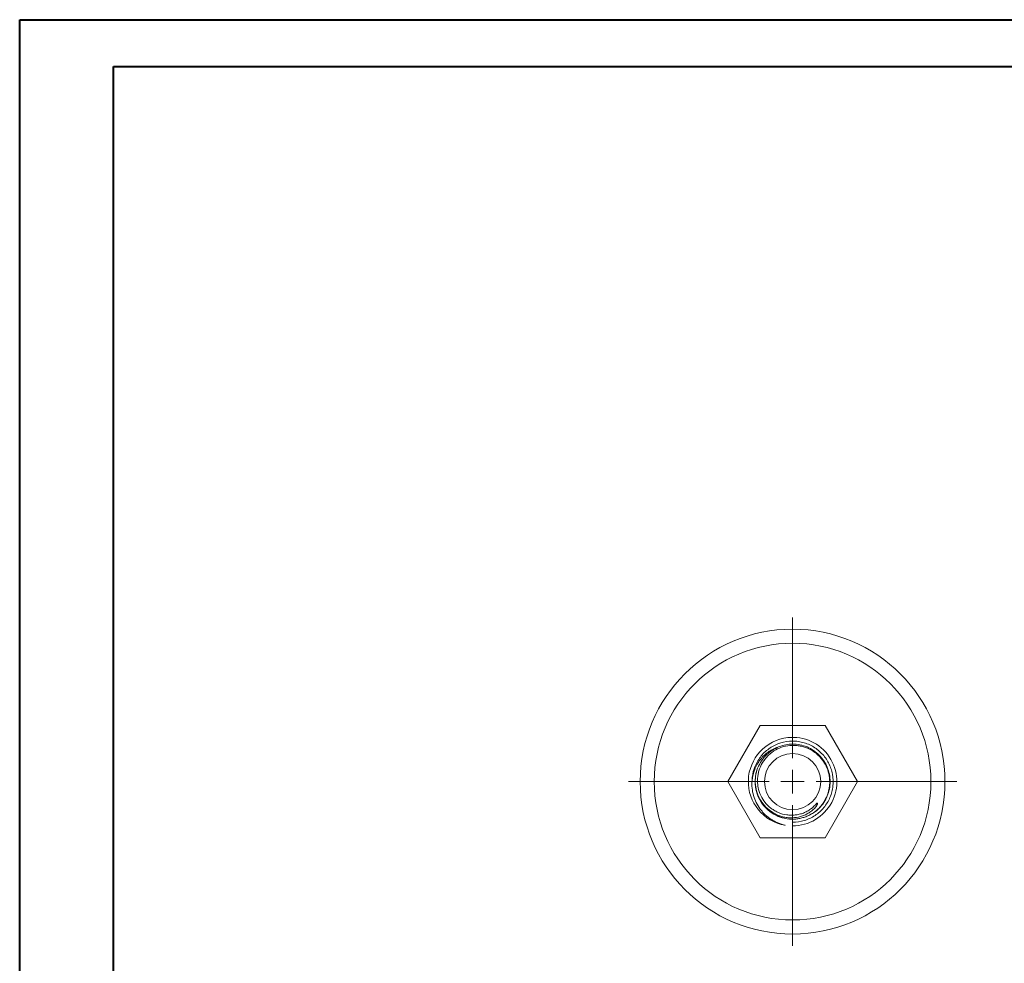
# Model space of a CAD drawing. Header units: millimetres. Extents: x 0 to 210, y 0 to 297.
# Tile 5 of 8: x 0 to 105, y 197 to 297. Entities that reach past the tile are written whole.
import ezdxf

# ---------------------------------------------------------------- set-up
doc = ezdxf.new("R2010")
doc.units = ezdxf.units.MM

# ---------------------------------------------------------------- blocks, each defined once
blk = doc.blocks.new('SW_CENTERMARKSYMBOL_0')
at = {"color": 0, "linetype": 'Continuous', "lineweight": 0}
for p, q in [((0, 2.5), (0, 17.5)), ((0, 0), (0, 1.25)), ((-2.5, 0), (-17.5, 0)), ((0, 0), (-1.25, 0)), ((0, 0), (0, -1.25)), ((0, 0), (1.25, 0)), ((2.5, 0), (17.5, 0)), ((0, -2.5), (0, -17.5))]:
    blk.add_line(p, q, dxfattribs=at)

msp = doc.modelspace()

# ---------------------------------------------------------------- linework, layer by layer
at = {"color": 7, "linetype": 'Continuous', "lineweight": 40}
for p, q in [((0.08, 0.21), (0.08, 297.21)), ((0.08, 297.21), (210.08, 297.21)), ((10.08, 292.21), (205.08, 292.21)), ((10.08, 5.21), (10.08, 292.21))]:
    msp.add_line(p, q, dxfattribs=at)
at = {"color": 7, "linetype": 'Continuous', "lineweight": 15}
for p, q in [((79.04, 221.99), (75.58, 215.99)), ((85.97, 221.99), (79.04, 221.99)), ((89.43, 215.99), (85.97, 221.99)), ((75.58, 215.99), (79.04, 209.99)), ((85.97, 209.99), (89.43, 215.99)), ((82.5, 211.99), (82.5, 211.27)), ((79.04, 209.99), (85.97, 209.99))]:
    msp.add_line(p, q, dxfattribs=at)
for radius in [16.25, 14.75, 3]:
    msp.add_circle((82.5, 215.99), radius, dxfattribs=at)
for radius, start, end in [(4.72, 96.2491, 260.3942), (4.72, 270, 96.2491), (4, 162.1421, 245.6624)]:
    msp.add_arc((82.5, 215.99), radius, start, end, dxfattribs=at)
for points, knots in [([(78.18, 216.11), (78.19, 216.54), (78.27, 216.96), (78.53, 217.75), (78.73, 218.13), (79.22, 218.83), (79.51, 219.14), (80.01, 219.52), (80.18, 219.64), (80.54, 219.85), (80.74, 219.94), (81.33, 220.17), (81.75, 220.26), (82.38, 220.31), (82.59, 220.31), (83, 220.29), (83.21, 220.26), (83.84, 220.12), (84.24, 219.97), (84.79, 219.66), (84.97, 219.55), (85.3, 219.29), (85.45, 219.15), (85.9, 218.7), (86.15, 218.35), (86.44, 217.79), (86.52, 217.59), (86.66, 217.2), (86.71, 217), (86.83, 216.37), (86.85, 215.94), (86.78, 215.31), (86.74, 215.1), (86.64, 214.7), (86.57, 214.5), (86.33, 213.92), (86.1, 213.55), (85.69, 213.06), (85.55, 212.91), (85.23, 212.63), (85.07, 212.5), (84.55, 212.15), (84.16, 211.97), (83.34, 211.72), (82.92, 211.66), (82.5, 211.66)], [0, 0, 0, 0, 0.0625, 0.0625, 0.125, 0.125, 0.1875, 0.1875, 0.21875, 0.21875, 0.25, 0.25, 0.3125, 0.3125, 0.34375, 0.34375, 0.375, 0.375, 0.4375, 0.4375, 0.46875, 0.46875, 0.5, 0.5, 0.5625, 0.5625, 0.59375, 0.59375, 0.625, 0.625, 0.6875, 0.6875, 0.71875, 0.71875, 0.75, 0.75, 0.8125, 0.8125, 0.84375, 0.84375, 0.875, 0.875, 0.9375, 0.9375, 1, 1, 1, 1]), ([(78.18, 216.11), (78.22, 216.52), (78.32, 216.92), (78.54, 217.49), (78.63, 217.67), (78.84, 218.03), (78.95, 218.19), (79.2, 218.51), (79.34, 218.67), (79.64, 218.95), (79.8, 219.07), (80.14, 219.3), (80.31, 219.41), (80.68, 219.59), (80.88, 219.66), (81.07, 219.72)], [0, 0, 0, 0, 0.25, 0.25, 0.375, 0.375, 0.5, 0.5, 0.625, 0.625, 0.75, 0.75, 0.875, 0.875, 1, 1, 1, 1]), ([(81.07, 219.72), (80.79, 219.61), (80.53, 219.48), (80.03, 219.14), (79.8, 218.95), (79.39, 218.51), (79.22, 218.28), (78.91, 217.76), (78.79, 217.49), (78.62, 216.92), (78.56, 216.62), (78.51, 216.03), (78.52, 215.73), (78.61, 215.14), (78.69, 214.85), (78.91, 214.3), (79.05, 214.03), (79.39, 213.54), (79.59, 213.32), (80.04, 212.92), (80.28, 212.75), (80.67, 212.53), (80.8, 212.47), (81.08, 212.36), (81.22, 212.31), (81.51, 212.23), (81.65, 212.2), (81.95, 212.15), (82.1, 212.14), (82.55, 212.13), (82.84, 212.15), (83.28, 212.25), (83.42, 212.29), (83.7, 212.39), (83.84, 212.45), (84.1, 212.58), (84.23, 212.66), (84.48, 212.82), (84.6, 212.92), (84.82, 213.12), (84.92, 213.23), (85.05, 213.41), (85.09, 213.47), (85.14, 213.57), (85.15, 213.61), (85.16, 213.66), (85.16, 213.68), (85.13, 213.7), (85.11, 213.7), (85.09, 213.7)], [0, 0, 0, 0, 0.0625, 0.0625, 0.125, 0.125, 0.1875, 0.1875, 0.25, 0.25, 0.3125, 0.3125, 0.375, 0.375, 0.4375, 0.4375, 0.5, 0.5, 0.5625, 0.5625, 0.625, 0.625, 0.65625, 0.65625, 0.6875, 0.6875, 0.71875, 0.71875, 0.75, 0.75, 0.8125, 0.8125, 0.84375, 0.84375, 0.875, 0.875, 0.90625, 0.90625, 0.9375, 0.9375, 0.96875, 0.96875, 0.984375, 0.984375, 0.992188, 0.992188, 0.996094, 0.996094, 1, 1, 1, 1]), ([(85.09, 213.7), (84.9, 213.46), (84.68, 213.25), (84.32, 212.99), (84.19, 212.91), (83.93, 212.77), (83.79, 212.7), (83.51, 212.59), (83.37, 212.55), (83.07, 212.48), (82.92, 212.45), (82.63, 212.42), (82.48, 212.41), (82.18, 212.42), (82.02, 212.43), (81.58, 212.49), (81.29, 212.57), (80.87, 212.74), (80.74, 212.81), (80.48, 212.96), (80.35, 213.04), (80.11, 213.22), (80, 213.32), (79.78, 213.52), (79.68, 213.64), (79.39, 213.99), (79.23, 214.24), (78.98, 214.79), (78.89, 215.07), (78.8, 215.51), (78.78, 215.67), (78.76, 215.97), (78.76, 216.12), (78.77, 216.41), (78.79, 216.56), (78.84, 216.86), (78.87, 217.01), (79, 217.44), (79.12, 217.71), (79.35, 218.1), (79.44, 218.23), (79.62, 218.47), (79.71, 218.58), (79.92, 218.8), (80.03, 218.9), (80.27, 219.09), (80.39, 219.18), (80.77, 219.42), (81.04, 219.55), (81.61, 219.75), (81.9, 219.81), (82.35, 219.85), (82.5, 219.86), (82.8, 219.85), (82.95, 219.84), (83.25, 219.8), (83.4, 219.77), (83.69, 219.7), (83.83, 219.65), (84.25, 219.49), (84.52, 219.35), (84.89, 219.09), (85.01, 219), (85.23, 218.8), (85.45, 218.59), (85.64, 218.36), (85.81, 218.11), (85.89, 217.99), (86.11, 217.59), (86.23, 217.32), (86.35, 216.88), (86.38, 216.73), (86.43, 216.44), (86.45, 216.29), (86.46, 215.99), (86.46, 215.84), (86.44, 215.54), (86.42, 215.39), (86.34, 214.95), (86.26, 214.66), (86.08, 214.25), (86.01, 214.11), (85.86, 213.85), (85.78, 213.72), (85.6, 213.48), (85.51, 213.37), (85.3, 213.15), (85.19, 213.04), (84.85, 212.75), (84.6, 212.58), (84.2, 212.37), (84.07, 212.31), (83.79, 212.2), (83.64, 212.16), (83.36, 212.08), (83.21, 212.05), (82.91, 212.01), (82.76, 211.99), (82.31, 211.98), (82.01, 212.01), (81.57, 212.1), (81.42, 212.13), (81.13, 212.23), (80.99, 212.28), (80.86, 212.34)], [0, 0, 0, 0, 0.03125, 0.03125, 0.046875, 0.046875, 0.0625, 0.0625, 0.078125, 0.078125, 0.09375, 0.09375, 0.109375, 0.109375, 0.125, 0.125, 0.15625, 0.15625, 0.171875, 0.171875, 0.1875, 0.1875, 0.203125, 0.203125, 0.21875, 0.21875, 0.25, 0.25, 0.28125, 0.28125, 0.296875, 0.296875, 0.3125, 0.3125, 0.328125, 0.328125, 0.34375, 0.34375, 0.375, 0.375, 0.390625, 0.390625, 0.40625, 0.40625, 0.421875, 0.421875, 0.4375, 0.4375, 0.46875, 0.46875, 0.5, 0.5, 0.515625, 0.515625, 0.53125, 0.53125, 0.546875, 0.546875, 0.5625, 0.5625, 0.59375, 0.59375, 0.609375, 0.609375, 0.625, 0.640625, 0.640625, 0.65625, 0.65625, 0.6875, 0.6875, 0.703125, 0.703125, 0.71875, 0.71875, 0.734375, 0.734375, 0.75, 0.75, 0.78125, 0.78125, 0.796875, 0.796875, 0.8125, 0.8125, 0.828125, 0.828125, 0.84375, 0.84375, 0.875, 0.875, 0.890625, 0.890625, 0.90625, 0.90625, 0.921875, 0.921875, 0.9375, 0.9375, 0.96875, 0.96875, 0.984375, 0.984375, 1, 1, 1, 1]), ([(84.35, 212.46), (84.48, 212.52), (84.84, 212.7), (85.35, 213.14), (85.85, 213.75), (86.22, 214.45), (86.45, 215.2), (86.53, 215.99), (86.45, 216.77), (86.22, 217.53), (85.85, 218.22), (85.35, 218.83), (84.74, 219.33), (84.05, 219.71), (83.29, 219.94), (82.52, 220.01), (81.77, 219.95), (81.3, 219.8), (81.07, 219.72)], [0, 0, 0, 0, 0.035235, 0.099634, 0.164958, 0.230029, 0.294318, 0.359541, 0.424764, 0.489053, 0.554123, 0.619448, 0.683847, 0.748716, 0.814092, 0.87871, 0.938989, 1, 1, 1, 1]), ([(81.72, 211.33), (81.45, 211.39), (81.19, 211.48), (80.82, 211.64), (80.7, 211.7), (80.46, 211.82), (80.34, 211.89), (80, 212.11), (79.79, 212.27), (79.49, 212.55), (79.4, 212.65), (79.22, 212.85), (79.13, 212.95), (78.89, 213.28), (78.75, 213.51), (78.51, 213.99), (78.41, 214.25), (78.26, 214.76), (78.21, 215.03), (78.16, 215.57), (78.16, 215.84), (78.18, 216.11)], [0, 0, 0, 0, 0.125, 0.125, 0.1875, 0.1875, 0.25, 0.25, 0.375, 0.375, 0.4375, 0.4375, 0.5, 0.5, 0.625, 0.625, 0.75, 0.75, 0.875, 0.875, 1, 1, 1, 1]), ([(80.67, 212.45), (80.77, 212.39), (80.98, 212.27), (81.21, 212.21), (81.34, 212.18)], [0, 0, 0, 0, 0.471128, 1, 1, 1, 1])]:
    msp.add_open_spline(points, degree=3, knots=knots, dxfattribs=at)

# ---------------------------------------------------------------- block references
at = {"color": 7, "linetype": 'Continuous', "lineweight": 0}
msp.add_blockref('SW_CENTERMARKSYMBOL_0', (82.5, 215.99), dxfattribs=at)

doc.saveas('drawing.dxf')
